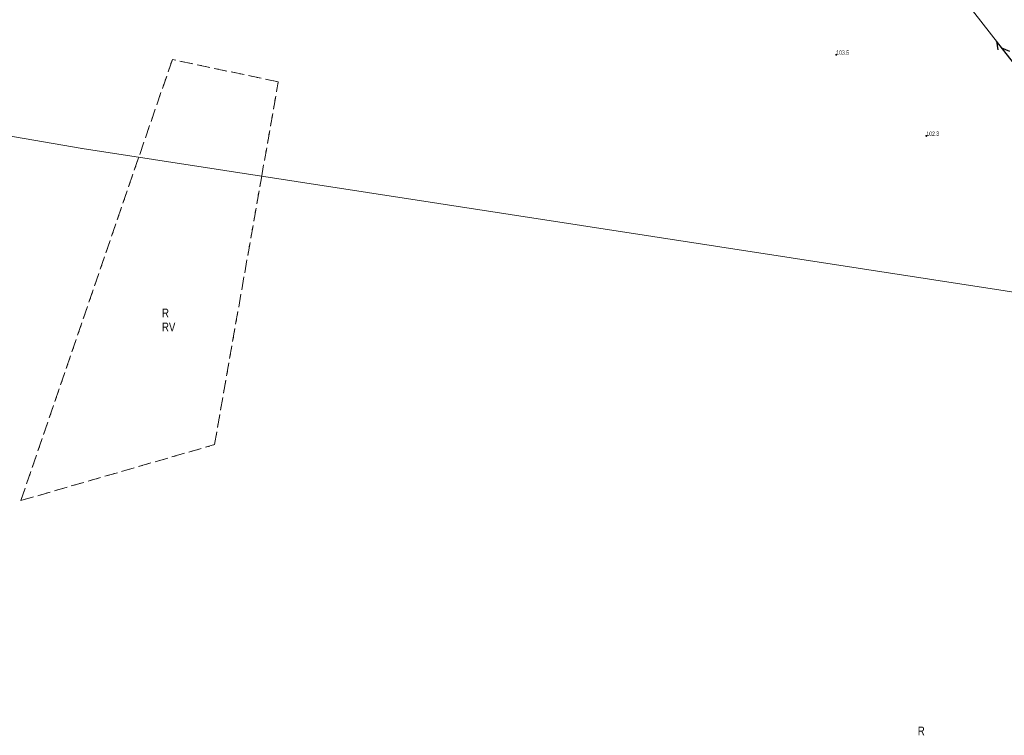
# Model space of a CAD drawing. Header units: inches. Extents: x 6497603 to 6502483, y 5925790 to 5934357.
# Tile 67 of 256: x 6500124 to 6500293, y 5926338 to 5926461. Entities that reach past the tile are written whole.
import ezdxf
from ezdxf.enums import TextEntityAlignment as Align

# ---------------------------------------------------------------- set-up
doc = ezdxf.new("R2010")
doc.units = ezdxf.units.IN
doc.header["$MEASUREMENT"] = 0
for name, pattern in [('219-1000', [0, 0]), ('egkk-1000', [3, 2.25, -0.75]), ('egug-1000', [1.5, 0.75, -0.75]), ('sutp_1000', [0, 0])]:
    doc.linetypes.add(name, pattern=pattern)
for name, color, linetype in [('203-punkt graniczny', 7, 'Continuous'), ('209-oznaczenie konturu klasyfikacyjnego', 7, 'Continuous'), ('210-oznaczenie konturu użytku gruntowego', 7, 'Continuous'), ('217-kontur klasyfikacyjny', 7, 'Continuous'), ('218-kontur użytku gruntowego', 7, 'Continuous'), ('219-działka ewidencyjna', 7, 'Continuous'), ('pikieta naturalna', 7, 'Continuous'), ('pikieta naturalna-Atr2', 7, 'Continuous'), ('przewód telekomunikacyjny napowietrzny', 7, 'Continuous')]:
    doc.layers.add(name, color=color, linetype=linetype)
doc.styles.get("Standard").update_dxf_attribs({"font": 'arial.ttf'})

# ---------------------------------------------------------------- blocks, each defined once
blk = doc.blocks.new('203')
at = {"linetype": 'Continuous', "lineweight": 0}
h = blk.add_hatch(color=0, dxfattribs=at)
edge = h.paths.add_edge_path()
edge.add_arc((0, 0), 0.09, 0, 360)
blk = doc.blocks.new('PW01')
at = {"linetype": 'Continuous', "lineweight": 13}
h = blk.add_hatch(color=0, dxfattribs=at)
edge = h.paths.add_edge_path()
edge.add_arc((0, 0), 0.18, 0, 360)
blk = doc.blocks.new('SUTP')
at = {"color": 0, "linetype": 'Continuous'}
for p, q in [((0, 0), (1.299, 0.75)), ((0, 0), (13.848, 0)), ((2.799, -0.75), (1.5, 0)), ((11.049, -0.75), (12.348, 0)), ((13.848, 0), (12.549, 0.75))]:
    blk.add_line(p, q, dxfattribs=at)

msp = doc.modelspace()

# ---------------------------------------------------------------- linework, layer by layer
at = {"layer": '217-kontur klasyfikacyjny', "color": 3, "linetype": 'egkk-1000', "lineweight": 18, "flags": 128}
for points in [[(6500150.33, 5926453.95), (6500144.53, 5926437.07)], [(6500168.52, 5926450.11), (6500150.33, 5926453.95)], [(6500165.62, 5926433.62), (6500168.52, 5926450.11)], [(6500144.53, 5926437.07), (6500124.32, 5926378.18)], [(6500157.57, 5926387.78), (6500165.62, 5926433.62)], [(6500124.32, 5926378.18), (6500157.57, 5926387.78)]]:
    msp.add_lwpolyline(points, dxfattribs=at)
at = {"layer": '218-kontur użytku gruntowego', "color": 3, "linetype": 'egug-1000', "lineweight": 18, "flags": 128}
for points in [[(6500150.33, 5926453.95), (6500144.53, 5926437.07)], [(6500168.52, 5926450.11), (6500150.33, 5926453.95)], [(6500165.62, 5926433.62), (6500168.52, 5926450.11)], [(6500144.53, 5926437.07), (6500124.32, 5926378.18)], [(6500157.57, 5926387.78), (6500165.62, 5926433.62)], [(6500124.32, 5926378.18), (6500157.57, 5926387.78)]]:
    msp.add_lwpolyline(points, dxfattribs=at)
at = {"layer": '219-działka ewidencyjna', "color": 3, "linetype": '219-1000', "lineweight": 18, "flags": 128}
for points in [[(6500134.85, 5926438.65), (6499941.23, 5926472.08)], [(6500134.85, 5926438.65), (6500342.37, 5926406.65)]]:
    msp.add_lwpolyline(points, dxfattribs=at)
at = {"layer": 'przewód telekomunikacyjny napowietrzny', "color": 30, "linetype": 'sutp_1000', "lineweight": 18, "flags": 128}
msp.add_lwpolyline([(6500300.37, 5926446.17), (6500267.15, 5926488.84)], dxfattribs=at)

# ---------------------------------------------------------------- block references
at = {"layer": '203-punkt graniczny', "color": 3, "linetype": 'Continuous', "lineweight": 18}
msp.add_blockref('203', (6500134.85, 5926438.65), dxfattribs=at)
at = {"layer": 'pikieta naturalna', "color": 7, "linetype": 'Continuous', "lineweight": 13}
for p in [(6500264.35, 5926454.77), (6500279.82, 5926440.83)]:
    msp.add_blockref('PW01', p, dxfattribs=at)
at = {"layer": 'przewód telekomunikacyjny napowietrzny', "color": 30, "linetype": 'Continuous', "lineweight": 18, "rotation": 127.902}
msp.add_blockref('SUTP', (6500300.37, 5926446.17), dxfattribs=at)

# ---------------------------------------------------------------- texts
at = {"layer": '209-oznaczenie konturu klasyfikacyjnego', "color": 3, "linetype": 'Continuous', "lineweight": 18, "width": 0.79}
msp.add_text('RV', height=1.5, dxfattribs=at).set_placement((6500148.55, 5926408.75), align=Align.TOP_LEFT)
at = {"layer": '210-oznaczenie konturu użytku gruntowego', "color": 3, "linetype": 'Continuous', "lineweight": 18, "width": 0.79}
for p in [(6500148.56, 5926409.65), (6500278.34, 5926337.84)]:
    msp.add_text('R', height=1.5, dxfattribs=at).set_placement(p)
at = {"layer": 'pikieta naturalna-Atr2', "color": 7, "width": 0.667}
for s, p in [('103.5', (6500264.35, 5926454.77)), ('102.3', (6500279.82, 5926440.83))]:
    msp.add_text(s, height=0.75, dxfattribs=at).set_placement(p)

doc.saveas('drawing.dxf')
